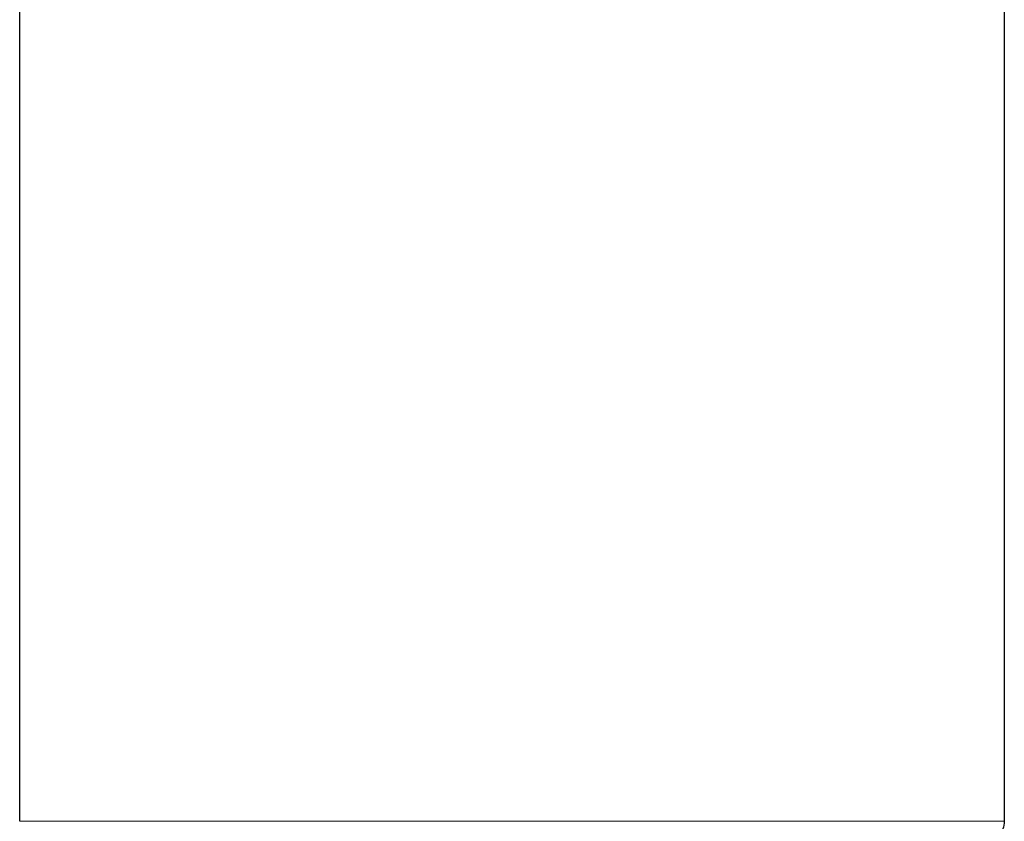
# Model space of a CAD drawing. Header units: millimetres. Extents: x 8 to 450, y 12 to 574.
# Tile 148 of 256: x 220 to 244, y 343 to 363. Entities that reach past the tile are written whole.
import ezdxf

# ---------------------------------------------------------------- set-up
doc = ezdxf.new("R2010")
doc.units = ezdxf.units.MM

msp = doc.modelspace()

# ---------------------------------------------------------------- linework, layer by layer
at = {"color": 7, "linetype": 'Continuous', "lineweight": 30}
for p, q in [((219.748, 343.008), (219.748, 466.183)), ((244.252, 466.183), (244.252, 343.008))]:
    msp.add_line(p, q, dxfattribs=at)
at = {"color": 252, "linetype": 'Continuous', "lineweight": 0}
msp.add_open_spline([(219.748, 343.008), (219.748, 343.008), (219.827, 343.008), (220.061, 343.008), (220.158, 343.008), (220.391, 343.008), (220.528, 343.008), (220.989, 343.008), (221.365, 343.008), (222.031, 343.008), (222.272, 343.008), (222.784, 343.008), (223.054, 343.008), (223.901, 343.008), (224.518, 343.008), (225.522, 343.008), (225.87, 343.008), (226.577, 343.008), (227.299, 343.008), (228.051, 343.008), (228.817, 343.008), (229.21, 343.008), (230.396, 343.008), (231.191, 343.008), (232.389, 343.008), (232.789, 343.008), (233.592, 343.008), (233.993, 343.008), (235.171, 343.008), (235.934, 343.008), (237.047, 343.008), (237.414, 343.008), (238.124, 343.008), (238.467, 343.008), (239.463, 343.008), (240.082, 343.008), (241.226, 343.008), (241.734, 343.008), (242.4, 343.008), (242.606, 343.008), (242.985, 343.008), (243.159, 343.008), (243.621, 343.008), (243.853, 343.008), (244.167, 343.008), (244.248, 343.008), (244.248, 343.008)], degree=3, knots=[0, 0, 0, 0, 0.0625, 0.0625, 0.09375, 0.09375, 0.125, 0.125, 0.1875, 0.1875, 0.21875, 0.21875, 0.25, 0.25, 0.3125, 0.3125, 0.34375, 0.34375, 0.375, 0.40625, 0.40625, 0.4375, 0.4375, 0.5, 0.5, 0.53125, 0.53125, 0.5625, 0.5625, 0.625, 0.625, 0.65625, 0.65625, 0.6875, 0.6875, 0.75, 0.75, 0.8125, 0.8125, 0.84375, 0.84375, 0.875, 0.875, 0.9375, 0.9375, 1, 1, 1, 1], dxfattribs=at)
at = {"color": 7, "linetype": 'Continuous', "lineweight": 30}
msp.add_open_spline([(244.252, 343.008), (244.252, 342.877), (244.198, 342.747), (244.013, 342.562), (243.883, 342.508), (243.752, 342.508)], degree=3, knots=[0, 0, 0, 0, 0.5, 0.5, 1, 1, 1, 1], dxfattribs=at)

doc.saveas('drawing.dxf')
